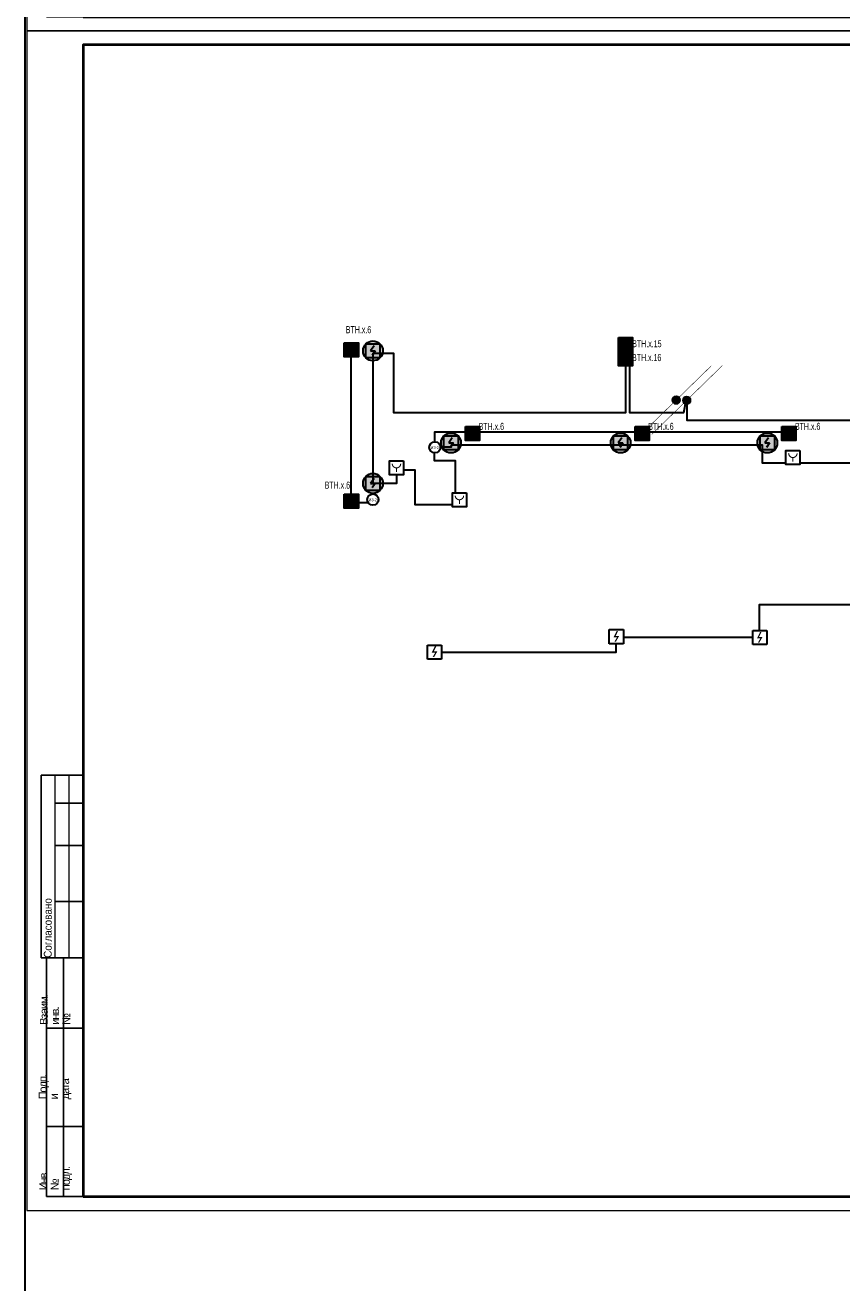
# Model space of a CAD drawing. Header units: millimetres. Extents: x -195178 to 1761886, y 140622 to 301105.
# Tile 85 of 131: x 831192 to 860243, y 179456 to 224498. Entities that reach past the tile are written whole.
import ezdxf
from ezdxf.enums import TextEntityAlignment as Align

# ---------------------------------------------------------------- set-up
doc = ezdxf.new("R2010")
doc.units = ezdxf.units.MM
doc.set_wipeout_variables(frame=1)
doc.linetypes.add('CONTINOUS', pattern=[0])
for name, color, linetype in [('EI_HATCH_GALV', 7, 'Continuous'), ('ПС', 1, 'Continuous'), ('формат', 250, 'Continuous')]:
    doc.layers.add(name, color=color, linetype=linetype)
for name, color, linetype, lineweight in [('format-line3', 7, 'Continuous', 13), ('RC-Извещатели_пожарные', 1, 'Continuous', 30), ('Рамка', 7, 'Continuous', 18), ('СС-011-ПОЖ-СИГНАЛИЗАЦИЯ', 1, 'Continuous', 30), ('УГО АПС и АПЗ$0$_АПС_Оборудование', 1, 'Continuous', 30), ('УГО АПС и АПЗ$0$СС-011-ПОЖ-СИГНАЛИЗАЦИЯ', 1, 'Continuous', 30)]:
    doc.layers.add(name, color=color, linetype=linetype, lineweight=lineweight)
doc.styles.add('1111', font='ARIALN.TTF')
doc.styles.add('Arial', font='arial.ttf', dxfattribs={"width": 0.9, "height": 700})
doc.styles.add('Arial Narrow', font='ARIALN.TTF', dxfattribs={"width": 0.9, "height": 600})
doc.styles.get("Standard").update_dxf_attribs({"font": 'isocpeur.ttf', "width": 0.9})

# ---------------------------------------------------------------- blocks, each defined once
blk = doc.blocks.new('*U29')
for p, q in [((-574, 155), (-589, 155)), ((-589, 90), (-589, 155)), ((-574, 145), (-584, 145)), ((-574, 130), (-584, 130)), ((-574, 110), (-584, 110)), ((-587, 90), (-589, 90)), ((-587, 5), (-587, 90)), ((-574, 90), (-587, 90)), ((-581, 5), (-581, 90)), ((-574, 65), (-587, 65)), ((-574, 30), (-587, 30)), ((-574, 5), (-587, 5))]:
    blk.add_line(p, q)
at = {"color": 0, "lineweight": 0}
blk.add_lwpolyline([(-594, 0), (0, 0), (0, 420), (-594, 420)], close=True, dxfattribs=at)
at = {"lineweight": 40}
blk.add_lwpolyline([(-574, 5), (-5, 5), (-5, 415), (-574, 415)], close=True, dxfattribs=at)
at = {"layer": 'format-line3', "linetype": 'ByBlock'}
for p, q in [((-584, 90), (-584, 155)), ((-579, 90), (-579, 155))]:
    blk.add_line(p, q, dxfattribs=at)
at = {"style": 'Arial', "width": 0.9}
blk.add_text('Формат:', height=2.8, dxfattribs=at).set_placement((-53.97, 1.25))
at = {"char_height": 2.8, "width": 0.2, "attachment_point": 4, "rotation": 90, "line_spacing_factor": 0.857143, "style": 'Arial'}
for s, insert in [('{\\W0.45993; }Согласовано', (-586.58, 90)), ('{\\W0.62543;\\T0.75; \\W1;Взаим. инв. №}', (-584, 66.14)), ('{\\W0.5838;\\T0.8; \\W1;Подп. и дата}', (-584, 39.63)), ('{\\W0.5838;\\T0.8; \\W1;Инв. № подл.}', (-583.77, 7.25))]:
    blk.add_mtext(s, dxfattribs=dict(at, insert=insert))
at = {"style": 'Arial', "width": 0.9, "flags": 8}
blk.add_attdef('FORMAT', (-36.87, 1.26), '', height=2.8, dxfattribs=at)
blk = doc.blocks.new('RC-UGO-IRA-01')
blk.add_wipeout([(2.5, 2.5), (2.5, -2.5), (-2.5, -2.5), (-2.5, 2.5)]).dxf.layer = 'RC-Извещатели_пожарные'
blk.add_wipeout([(-2.5, -2.5), (-2.5, 2.5), (2.5, 2.5), (2.5, -2.5)]).dxf.layer = 'RC-Извещатели_пожарные'
at = {"layer": 'RC-Извещатели_пожарные', "ltscale": 30}
blk.add_lwpolyline([(2.5, 2.5), (2.5, -2.5), (-2.5, -2.5), (-2.5, 2.5)], close=True, dxfattribs=at)
at = {"layer": 'RC-Извещатели_пожарные', "ltscale": 30, "const_width": 0.375}
blk.add_lwpolyline([(-1.5, 1.5, 1), (1.5, 1.5, 1)], format="xyb", dxfattribs=at)
blk.add_lwpolyline([(0, 0), (0, -1.5)], dxfattribs=at)
at = {"layer": 'RC-Извещатели_пожарные'}
blk.add_attdef('PSTN', text='', height=1.5, dxfattribs=at).set_placement((2.5, 2.5), align=Align.BOTTOM_CENTER)
blk = doc.blocks.new('ИП 212-45')
blk.add_wipeout([(346277, -75580), (346277, -76080), (345777, -76080), (345777, -75580)]).dxf.layer = 'RC-Извещатели_пожарные'
blk.add_wipeout([(345777, -76080), (345777, -75580), (346277, -75580), (346277, -76080)]).dxf.layer = 'RC-Извещатели_пожарные'
at = {"layer": 'RC-Извещатели_пожарные'}
blk.add_hatch(color=0, dxfattribs=at).paths.add_polyline_path([(346128, -75805), (346014, -76005), (345964, -76005), (346050, -75855), (345927, -75855), (346039, -75630), (346089, -75630), (346002, -75805)])
at = {"layer": 'RC-Извещатели_пожарные', "color": 0, "ltscale": 30}
for p, q in [((345777, -75580), (346277, -75580)), ((345777, -76080), (345777, -75580)), ((346277, -75580), (346277, -76080)), ((346277, -76080), (345777, -76080))]:
    blk.add_line(p, q, dxfattribs=at)
blk = doc.blocks.new('*U83')
h = blk.add_hatch(color=256)
edge = h.paths.add_edge_path()
edge.add_arc((0, 0), 38.7, 0, 360)
for points in [[(348, 348, 0, 50, 0), (206, 206, 5, 5, 0), (0, 0, 5, 5, 0)], [(0, 0, 0, 50, 0), (-141, -141, 5, 5, 0), (-348, -348, 5, 5, 0)]]:
    blk.add_lwpolyline(points, format="xyseb")
blk.add_circle((0, 0), 38.7)
blk = doc.blocks.new('*U80')
h = blk.add_hatch(color=256)
edge = h.paths.add_edge_path()
edge.add_arc((0, 0), 38.7, 0, 360)
for points in [[(0, 0, 0, 50, 0), (141, 141, 5, 5, 0), (348, 348, 5, 5, 0)], [(-348, -348, 0, 50, 0), (-206, -206, 5, 5, 0), (0, 0, 5, 5, 0)]]:
    blk.add_lwpolyline(points, format="xyseb")
blk.add_circle((0, 0), 38.7)
blk = doc.blocks.new('ИП в подвесном потолке')
at = {"layer": 'EI_HATCH_GALV', "lineweight": 30, "true_color": 0xffffff}
h = blk.add_hatch(color=7, dxfattribs=at)
h.dxf.hatch_style = 1
edge = h.paths.add_edge_path()
edge.add_arc((494584, -66648), 354, 0, 360)
at = {"color": 1, "linetype": 'ByBlock', "lineweight": -2}
for p, q in [((494624, -66471), (494501, -66648)), ((494501, -66648), (494667, -66648)), ((494667, -66648), (494553, -66811))]:
    blk.add_line(p, q, dxfattribs=at)
at = {"color": 1, "linetype": 'ByBlock', "lineweight": -2, "ltscale": 0.1}
blk.add_lwpolyline([(494334, -66398), (494834, -66398), (494834, -66898), (494334, -66898)], close=True, dxfattribs=at)
at = {"layer": 'СС-011-ПОЖ-СИГНАЛИЗАЦИЯ', "lineweight": 30}
blk.add_circle((494584, -66648), 354, dxfattribs=at)
blk = doc.blocks.new('*U77')
at = {"lineweight": 35, "true_color": 0xffffff}
h = blk.add_hatch(color=7, dxfattribs=at)
h.dxf.hatch_style = 1
h.paths.add_polyline_path([(0, 500), (0, 0), (500, 0), (500, 500)])
at = {"color": 1, "linetype": 'ByBlock', "lineweight": -2}
for p, q in [((289, 426), (167, 250)), ((167, 250), (333, 250)), ((333, 250), (219, 86))]:
    blk.add_line(p, q, dxfattribs=at)
at = {"color": 1, "linetype": 'ByBlock', "lineweight": -2, "ltscale": 0.1}
blk.add_lwpolyline([(0, 500), (500, 500), (500, 0), (0, 0)], close=True, dxfattribs=at)
at = {"color": 0, "linetype": 'ByBlock', "lineweight": -2, "style": '1111', "flags": 1}
for tag, p in [('NAME_DEVICE', (-64, -421)), ('NUM_POM', (-82, -847))]:
    blk.add_attdef(tag, p, '', height=125, dxfattribs=at)
at = {"color": 0, "linetype": 'ByBlock', "lineweight": -2, "style": '1111'}
blk.add_attdef('INDEX', (-63, -235), '', height=125, dxfattribs=at)
at = {"color": 0, "linetype": 'ByBlock', "lineweight": -2, "style": '1111', "width": 0.7}
blk.add_attdef('NUM_DEVICE', (-64, -630), '', height=125, dxfattribs=at)
blk = doc.blocks.new('УГО АПС и АПЗ$0$A$C0ED213A1')
blk.add_wipeout([(-200, 0), (0, -200), (200, 0), (0, 200)])
blk.add_circle((0, 0), 200)
at = {"layer": 'УГО АПС и АПЗ$0$СС-011-ПОЖ-СИГНАЛИЗАЦИЯ', "color": 1, "style": 'Arial Narrow', "width": 0.9}
blk.add_text('ИЗ-2О', height=100, dxfattribs=at).set_placement((-145, -58))

msp = doc.modelspace()

# ---------------------------------------------------------------- linework, layer by layer
at = {"layer": 'Рамка'}
msp.add_lwpolyline([(833251, 182805), (890151, 182805), (890151, 223805), (833251, 223805)], close=True, dxfattribs=at)
at = {"layer": 'СС-011-ПОЖ-СИГНАЛИЗАЦИЯ', "lineweight": 30, "ltscale": 100}
for points in [[(831192, 179456), (831192, 291964)], [(863541, 208915), (857428, 208915), (857428, 209550), (846351, 209550), (846351, 209483), (845743, 209486), (845743, 209012), (846493, 209012), (846493, 207431), (845743, 207431), (845743, 207431), (845069, 207430), (845062, 208658), (844398, 208658), (844398, 208192), (843566, 208192), (843566, 212827), (844294, 212827), (844294, 210719), (852559, 210719), (852559, 210719), (852559, 210719), (852559, 213062), (852694, 213062), (852694, 210719), (854622, 210719), (854706, 211148)], [(854734, 211148), (854734, 210441), (859588, 210441), (859588, 210441), (863541, 210441)], [(862286, 208810), (862286, 203873), (857310, 203873), (857310, 202953)]]:
    msp.add_lwpolyline(points, dxfattribs=at)
at = {"layer": 'СС-011-ПОЖ-СИГНАЛИЗАЦИЯ', "color": 1, "lineweight": 30, "ltscale": 100}
for points in [[(843395, 207502), (842791, 207502), (842791, 212693)], [(845768, 209674), (845768, 210026), (858509, 210026)]]:
    msp.add_lwpolyline(points, dxfattribs=at)

# ---------------------------------------------------------------- block references
at = {"xscale": 3.600000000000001, "yscale": 3.600000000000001, "zscale": 3.600000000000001, "rotation": 359.2880171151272}
for name, p in [('*U83', (854353, 211158)), ('*U80', (854729, 211150))]:
    msp.add_blockref(name, p, dxfattribs=at)
at = {"layer": 'ПС', "color": 7, "linetype": 'CONTINOUS', "lineweight": 30, "ltscale": 100}
ref = msp.add_blockref('*U77', (842543, 212693), dxfattribs=dict(at, xscale=1.000736, yscale=1.000736, zscale=1.000736))
ref.add_attrib('NUM_DEVICE', 'BTH.x.6', dxfattribs={"layer": '0', "color": 0, "linetype": 'ByBlock', "lineweight": -2, "ltscale": 100, "height": 250.2, "style": '1111', "width": 0.7}).set_placement((843049, 213539), align=Align.CENTER)
ref = msp.add_blockref('*U77', (852295, 212879), dxfattribs=dict(at, xscale=1.000736, yscale=1.000736, zscale=1.000736))
ref.add_attrib('NUM_DEVICE', 'BTH.x.15', dxfattribs={"layer": '0', "color": 0, "linetype": 'ByBlock', "lineweight": -2, "ltscale": 100, "height": 250.2, "style": '1111', "width": 0.7}).set_placement((853310, 213040), align=Align.CENTER)
ref = msp.add_blockref('*U77', (852295, 212379), dxfattribs=dict(at, xscale=1.000736, yscale=1.000736, zscale=1.000736))
ref.add_attrib('NUM_DEVICE', 'BTH.x.16', dxfattribs={"layer": '0', "color": 0, "linetype": 'ByBlock', "lineweight": -2, "ltscale": 100, "height": 250.2, "style": '1111', "width": 0.7}).set_placement((853303, 212546), align=Align.CENTER)
ref = msp.add_blockref('*U77', (846853, 209720), dxfattribs=dict(at, xscale=1.000736, yscale=1.000736, zscale=1.000736))
ref.add_attrib('NUM_DEVICE', 'BTH.x.6', dxfattribs={"layer": '0', "color": 0, "linetype": 'ByBlock', "lineweight": -2, "ltscale": 100, "height": 250.2, "style": '1111', "width": 0.7}).set_placement((847775, 210096), align=Align.CENTER)
ref = msp.add_blockref('*U77', (852888, 209720), dxfattribs=dict(at, xscale=1.000736, yscale=1.000736, zscale=1.000736))
ref.add_attrib('NUM_DEVICE', 'BTH.x.6', dxfattribs={"layer": '0', "color": 0, "linetype": 'ByBlock', "lineweight": -2, "ltscale": 100, "height": 250.2, "style": '1111', "width": 0.7}).set_placement((853810, 210096), align=Align.CENTER)
ref = msp.add_blockref('*U77', (858108, 209720), dxfattribs=dict(at, xscale=1.000736, yscale=1.000736, zscale=1.000736))
ref.add_attrib('NUM_DEVICE', 'BTH.x.6', dxfattribs={"layer": '0', "color": 0, "linetype": 'ByBlock', "lineweight": -2, "ltscale": 100, "height": 250.2, "style": '1111', "width": 0.7}).set_placement((859031, 210096), align=Align.CENTER)
ref = msp.add_blockref('*U77', (842543, 207313), dxfattribs=dict(at, xscale=1.000736, yscale=1.000736, zscale=1.000736))
ref.add_attrib('NUM_DEVICE', 'BTH.x.6', dxfattribs={"layer": '0', "color": 0, "linetype": 'ByBlock', "lineweight": -2, "ltscale": 100, "height": 250.2, "style": '1111', "width": 0.7}).set_placement((842296, 208005), align=Align.CENTER)
at = {"layer": 'СС-011-ПОЖ-СИГНАЛИЗАЦИЯ', "lineweight": 30}
for p in [(348979, 279557), (351756, 276279), (357792, 276279), (363012, 276279), (348979, 274840)]:
    msp.add_blockref('ИП в подвесном потолке', p, dxfattribs=at)
at = {"layer": 'формат', "xscale": 100, "yscale": 100, "zscale": 100}
for p in [(890651, 224305), (890651, 182305)]:
    msp.add_blockref('*U29', p, dxfattribs=at).add_auto_attribs({'FORMAT': 'А2'})

# ---------------------------------------------------------------- next in the draw order: block references
at = {"layer": 'RC-Извещатели_пожарные', "rotation": 359.9525678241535}
for p, xscale, yscale, zscale in [((858505, 209113), 99.99999999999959, 99.99999999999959, 99.99999999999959), ((844400, 208743), 99.99999999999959, 99.99999999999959, 99.99999999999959), ((846640, 207610), 99.99999999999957, 99.99999999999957, 99.99999999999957)]:
    msp.add_blockref('RC-UGO-IRA-01', p, dxfattribs=dict(at, xscale=xscale, yscale=yscale, zscale=zscale))
at = {"layer": 'СС-011-ПОЖ-СИГНАЛИЗАЦИЯ', "color": 0, "lineweight": 30}
for p in [(506196, 278567), (511300, 278533), (499726, 278018)]:
    msp.add_blockref('ИП 212-45', p, dxfattribs=at)
at = {"layer": 'УГО АПС и АПЗ$0$_АПС_Оборудование'}
for p in [(845766, 209475), (843560, 207617)]:
    msp.add_blockref('УГО АПС и АПЗ$0$A$C0ED213A1', p, dxfattribs=at)

# ---------------------------------------------------------------- next in the draw order: linework, layer by layer
at = {"layer": 'СС-011-ПОЖ-СИГНАЛИЗАЦИЯ', "lineweight": 30, "ltscale": 100}
msp.add_lwpolyline([(857077, 202703), (852472, 202703)], dxfattribs=at)
at = {"layer": 'СС-011-ПОЖ-СИГНАЛИЗАЦИЯ', "color": 1, "lineweight": 30, "ltscale": 100}
msp.add_lwpolyline([(846002, 202187), (852223, 202187), (852222, 202487)], dxfattribs=at)

doc.saveas('drawing.dxf')
